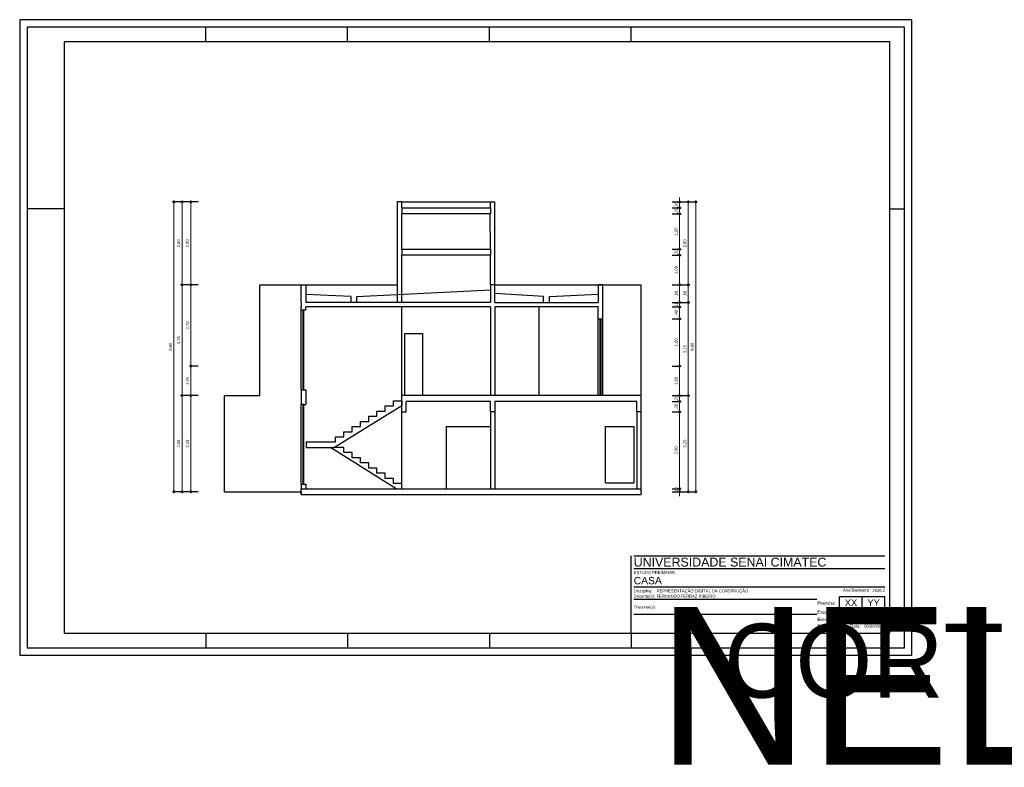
# Model space of a CAD drawing. Header units: metres. Extents: x 60 to 260, y 52 to 78.
# Tile 1 of 13: x 60 to 93, y 52 to 77. Entities that reach past the tile are written whole.
import ezdxf
from ezdxf.enums import TextEntityAlignment as Align

# ---------------------------------------------------------------- set-up
doc = ezdxf.new("R2018")
doc.units = ezdxf.units.M
doc.header["$LTSCALE"] = 0.25
doc.layers.add('0_MRG_AUX', color=7, linetype='Continuous', true_color=0xecbcd1, plot=False)
doc.layers.add('CAR_0', color=7, linetype='Continuous', true_color=0xff6b00, plot=False)
for name, color, linetype in [('ARQ_ALV CT', 5, 'Continuous'), ('ARQ_ALV VS', 2, 'Continuous'), ('ARQ_CONC CT', 6, 'Continuous'), ('ARQ_ESQ CT', 30, 'Continuous'), ('ARQ_ESQ VS', 2, 'Continuous'), ('ARQ_PISO', 1, 'Continuous'), ('CAR_LINHAS_CINZA', 8, 'Continuous'), ('CAR_LINHAS_DESTAQUE', 3, 'Continuous'), ('CAR_TEXTO_CINZA', 8, 'Continuous'), ('CAR_TEXTO_PRETO', 1, 'Continuous'), ('MRG_EXTERNA', 1, 'Continuous'), ('MRG_INTERNA', 2, 'Continuous')]:
    doc.layers.add(name, color=color, linetype=linetype)
doc.layers.add('ARQ_COTA_AZUL', color=5, linetype='Continuous', lineweight=20, true_color=0x0000ff)
doc.styles.add('Arial', font='arial.ttf')
doc.styles.add('cota', font='arial.ttf')
doc.styles.get("Standard").update_dxf_attribs({"font": 'arial.ttf'})
doc.dimstyles.new('Info 01 - annot', dxfattribs={"dimtxt": 2, "dimasz": 3, "dimexe": 1, "dimexo": 1, "dimgap": 1, "dimtad": 1, "dimzin": 4, "dimtxsty": 'cota', "dimblk": 'DOTSMALL', "dimcen": 2, "dimdle": 1, "dimclrd": 256, "dimclre": 256, "dimclrt": 1, "dimazin": 2, "dimtfac": 0.09, "dimtix": 1, "dimtmove": 2, "dimatfit": 2, "dimfxl": 5, "dimfxlon": 1, "dimtolj": 1, "dimtzin": 4, "dimlwd": -1, "dimarcsym": 1})

# ---------------------------------------------------------------- blocks, each defined once
blk = doc.blocks.new('FORMATO_A2mmD')
at = {"layer": '0_MRG_AUX'}
blk.add_lwpolyline([(5, -5), (5, 425), (-599, 425), (-599, -5)], close=True, dxfattribs=at)
at = {"layer": 'MRG_EXTERNA'}
blk.add_lwpolyline([(0, 0), (0, 420), (-594, 420), (-594, 0)], close=True, dxfattribs=at)
at = {"layer": 'MRG_INTERNA'}
for p, q in [((-473, 410), (-473, 420)), ((-377, 410), (-377, 420)), ((-377, 410), (-377, 420)), ((-281, 410), (-281, 420)), ((-185, 410), (-185, 420)), ((-185, 410), (-185, 420)), ((-569, 297), (-594, 297)), ((-10, 297), (0, 297)), ((-473, 10), (-473, 0)), ((-377, 10), (-377, 0)), ((-377, 10), (-377, 0)), ((-281, 10), (-281, 0)), ((-185, 10), (-185, 0)), ((-185, 10), (-185, 0))]:
    blk.add_line(p, q, dxfattribs=at)
blk.add_lwpolyline([(-569, 410), (-569, 10), (-10, 10), (-10, 410)], close=True, dxfattribs=at)
blk = doc.blocks.new('carimbo')
at = {"layer": 'CAR_0'}
for p, q in [((-0.175, 0), (-0.175, 0.05225)), ((0, 0), (0, 0.05225)), ((-0.175, 0), (0, 0))]:
    blk.add_line(p, q, dxfattribs=at)
at = {"layer": 'CAR_LINHAS_CINZA'}
for p, q in [((-0.17336, 0.05225), (-0.00329, 0.05225)), ((-0.17336, 0.04375), (-0.00329, 0.04375)), ((-0.00329, 0.031), (-0.17336, 0.031)), ((-0.04936, 0.02275), (-0.17336, 0.02275)), ((-0.04936, 0.0125), (-0.17336, 0.0125))]:
    blk.add_line(p, q, dxfattribs=at)
at = {"layer": 'CAR_LINHAS_DESTAQUE'}
for p, q in [((-0.00329, 0.02443), (-0.03396, 0.02443)), ((-0.03396, 0.01665), (-0.03396, 0.02443)), ((-0.01862, 0.01665), (-0.01862, 0.02443)), ((-0.00329, 0.01665), (-0.00329, 0.02443)), ((-0.00329, 0.01665), (-0.03396, 0.01665))]:
    blk.add_line(p, q, dxfattribs=at)
at = {"layer": 'CAR_TEXTO_CINZA'}
for p, q in [((-0.00329, 0.01165), (-0.03396, 0.01165)), ((-0.00329, 0.00685), (-0.03396, 0.00685))]:
    blk.add_line(p, q, dxfattribs=at)
at = {"layer": 'CAR_TEXTO_CINZA', "style": 'Arial'}
for s, height, p in [('Disciplina:', 0.002, (-0.17336, 0.0275)), ('Ano/Semestre:', 0.002, (-0.03171, 0.02803)), ('Docente(s):', 0.002, (-0.17336, 0.024)), ('Prancha: ', 0.0022, (-0.049, 0.01921)), ('Escala:', 0.0022, (-0.049, 0.01315)), ('Emissão:', 0.0022, (-0.049, 0.00815)), ('Revisão: ', 0.0022, (-0.049, 0.00365)), ('Data:', 0.0022, (-0.02701, 0.00365))]:
    blk.add_text(s, height=height, dxfattribs=at).set_placement(p)
blk.add_text('Discente(s):', height=0.002, dxfattribs=at).set_placement((-0.17305, 0.01762), align=Align.MIDDLE_LEFT)
at = {"layer": 'CAR_TEXTO_CINZA', "style": 'Arial', "flags": 8}
blk.add_attdef('FASE', (-0.17336, 0.04), '', height=0.002, dxfattribs=at)
blk.add_attdef('A/S', text='', height=0.002, dxfattribs=at).set_placement((-0.00329, 0.02776), align=Align.RIGHT)
at = {"layer": 'CAR_TEXTO_PRETO', "lineweight": 30, "flags": 104}
blk.add_attdef('TITULO_01', text='', height=0.003, dxfattribs=at).set_placement((-0.11218, 0.00625), align=Align.MIDDLE_CENTER)
at = {"layer": 'CAR_TEXTO_PRETO', "linetype": 'Continuous', "style": 'Arial', "flags": 8}
for tag, p, height in [('IES-CURSO', (-0.17336, 0.045), 0.006), ('NOME', (-0.17336, 0.033), 0.005)]:
    blk.add_attdef(tag, p, '', height=height, dxfattribs=at)
at = {"layer": 'CAR_TEXTO_PRETO', "style": 'Arial', "flags": 8}
for tag, p in [('DISCIPLINA', (-0.15782, 0.0275)), ('DOCENTE', (-0.15788, 0.024)), ('DATAEMISSÃO', (-0.03335, 0.00815)), ('REVN', (-0.03563, 0.00379))]:
    blk.add_attdef(tag, p, '', height=0.002, dxfattribs=at)
for tag, p in [('NUM', (-0.02629, 0.02054)), ('TOT', (-0.01095, 0.02054))]:
    blk.add_attdef(tag, text='', height=0.0045, dxfattribs=at).set_placement(p, align=Align.MIDDLE_CENTER)
at = {"layer": 'CAR_TEXTO_PRETO', "lineweight": 30, "flags": 104}
blk.add_attdef('DISCENTE', text='', height=0.002, dxfattribs=at).set_placement((-0.15757, 0.01762), align=Align.MIDDLE_LEFT)
at = {"layer": 'CAR_TEXTO_PRETO', "style": 'Arial'}
blk.add_attdef('ESCALA', (-0.03346, 0.01285), '', height=0.002, dxfattribs=at)
at = {"layer": 'CAR_TEXTO_PRETO', "style": 'Arial', "flags": 8}
blk.add_attdef('REVDATA', text='', height=0.002, dxfattribs=at).set_placement((-0.00337, 0.00365), align=Align.RIGHT)
blk = doc.blocks.new('_DotSmall')
at = {"color": 0, "linetype": 'ByBlock', "const_width": 0.5}
blk.add_lwpolyline([(-0.0625, 0, 1), (0.0625, 0, 1)], format="xyb", close=True, dxfattribs=at)
blk = doc.blocks.new('*D161')
at = {"layer": 'ARQ_COTA_AZUL', "lineweight": -2, "transparency": 16777216}
for p, q in [((65.835, 64.161), (65.535, 64.161)), ((65.835, 60.911), (65.535, 60.911))]:
    blk.add_line(p, q, dxfattribs=at)
at = {"layer": 'ARQ_COTA_AZUL', "transparency": 16777216}
blk.add_line((65.585, 60.861), (65.585, 64.211), dxfattribs=at)
at = {"layer": 'ARQ_COTA_AZUL', "transparency": 16777216, "xscale": 0.15, "yscale": 0.15, "zscale": 0.15}
for p, rotation in [((65.585, 64.161), 90), ((65.585, 60.911), 270)]:
    blk.add_blockref('_DotSmall', p, dxfattribs=dict(at, rotation=rotation))
at = {"layer": 'ARQ_COTA_AZUL', "color": 1, "transparency": 16777216, "insert": (65.475, 62.536), "char_height": 0.1, "attachment_point": 5, "rotation": 90, "style": 'cota'}
blk.add_mtext('\\A1;3,25', dxfattribs=at)
blk = doc.blocks.new('*D162')
at = {"layer": 'ARQ_COTA_AZUL', "lineweight": -2, "transparency": 16777216}
for p, q in [((65.835, 65.161), (65.535, 65.161)), ((65.835, 64.161), (65.535, 64.161))]:
    blk.add_line(p, q, dxfattribs=at)
at = {"layer": 'ARQ_COTA_AZUL', "transparency": 16777216}
blk.add_line((65.585, 64.111), (65.585, 65.211), dxfattribs=at)
at = {"layer": 'ARQ_COTA_AZUL', "transparency": 16777216, "xscale": 0.15, "yscale": 0.15, "zscale": 0.15}
for p, rotation in [((65.585, 65.161), 90), ((65.585, 64.161), 270)]:
    blk.add_blockref('_DotSmall', p, dxfattribs=dict(at, rotation=rotation))
at = {"layer": 'ARQ_COTA_AZUL', "color": 1, "transparency": 16777216, "insert": (65.475, 64.661), "char_height": 0.1, "attachment_point": 5, "rotation": 90, "style": 'cota'}
blk.add_mtext('\\A1;1,00', dxfattribs=at)
blk = doc.blocks.new('*D163')
at = {"layer": 'ARQ_COTA_AZUL', "lineweight": -2, "transparency": 16777216}
for p, q in [((65.835, 67.911), (65.535, 67.911)), ((65.835, 65.161), (65.535, 65.161))]:
    blk.add_line(p, q, dxfattribs=at)
at = {"layer": 'ARQ_COTA_AZUL', "transparency": 16777216}
blk.add_line((65.585, 65.111), (65.585, 67.961), dxfattribs=at)
at = {"layer": 'ARQ_COTA_AZUL', "transparency": 16777216, "xscale": 0.15, "yscale": 0.15, "zscale": 0.15}
for p, rotation in [((65.585, 67.911), 90), ((65.585, 65.161), 270)]:
    blk.add_blockref('_DotSmall', p, dxfattribs=dict(at, rotation=rotation))
at = {"layer": 'ARQ_COTA_AZUL', "color": 1, "transparency": 16777216, "insert": (65.475, 66.536), "char_height": 0.1, "attachment_point": 5, "rotation": 90, "style": 'cota'}
blk.add_mtext('\\A1;2,75', dxfattribs=at)
blk = doc.blocks.new('*D164')
at = {"layer": 'ARQ_COTA_AZUL', "lineweight": -2, "transparency": 16777216}
for p, q in [((65.835, 70.711), (65.535, 70.711)), ((65.835, 67.911), (65.535, 67.911))]:
    blk.add_line(p, q, dxfattribs=at)
at = {"layer": 'ARQ_COTA_AZUL', "transparency": 16777216}
blk.add_line((65.585, 67.861), (65.585, 70.761), dxfattribs=at)
at = {"layer": 'ARQ_COTA_AZUL', "transparency": 16777216, "xscale": 0.15, "yscale": 0.15, "zscale": 0.15}
for p, rotation in [((65.585, 70.711), 90), ((65.585, 67.911), 270)]:
    blk.add_blockref('_DotSmall', p, dxfattribs=dict(at, rotation=rotation))
at = {"layer": 'ARQ_COTA_AZUL', "color": 1, "transparency": 16777216, "insert": (65.475, 69.311), "char_height": 0.1, "attachment_point": 5, "rotation": 90, "style": 'cota'}
blk.add_mtext('\\A1;2,80', dxfattribs=at)
blk = doc.blocks.new('*D165')
at = {"layer": 'ARQ_COTA_AZUL', "lineweight": -2, "transparency": 16777216}
for p, q in [((65.538, 64.161), (65.238, 64.161)), ((65.538, 60.911), (65.238, 60.911))]:
    blk.add_line(p, q, dxfattribs=at)
at = {"layer": 'ARQ_COTA_AZUL', "transparency": 16777216}
blk.add_line((65.288, 60.861), (65.288, 64.211), dxfattribs=at)
at = {"layer": 'ARQ_COTA_AZUL', "transparency": 16777216, "xscale": 0.15, "yscale": 0.15, "zscale": 0.15}
for p, rotation in [((65.288, 64.161), 90), ((65.288, 60.911), 270)]:
    blk.add_blockref('_DotSmall', p, dxfattribs=dict(at, rotation=rotation))
at = {"layer": 'ARQ_COTA_AZUL', "color": 1, "transparency": 16777216, "insert": (65.178, 62.536), "char_height": 0.1, "attachment_point": 5, "rotation": 90, "style": 'cota'}
blk.add_mtext('\\A1;3,25', dxfattribs=at)
blk = doc.blocks.new('*D166')
at = {"layer": 'ARQ_COTA_AZUL', "lineweight": -2, "transparency": 16777216}
for p, q in [((65.538, 67.911), (65.238, 67.911)), ((65.538, 64.161), (65.238, 64.161))]:
    blk.add_line(p, q, dxfattribs=at)
at = {"layer": 'ARQ_COTA_AZUL', "transparency": 16777216}
blk.add_line((65.288, 64.111), (65.288, 67.961), dxfattribs=at)
at = {"layer": 'ARQ_COTA_AZUL', "transparency": 16777216, "xscale": 0.15, "yscale": 0.15, "zscale": 0.15}
for p, rotation in [((65.288, 67.911), 90), ((65.288, 64.161), 270)]:
    blk.add_blockref('_DotSmall', p, dxfattribs=dict(at, rotation=rotation))
at = {"layer": 'ARQ_COTA_AZUL', "color": 1, "transparency": 16777216, "insert": (65.178, 66.036), "char_height": 0.1, "attachment_point": 5, "rotation": 90, "style": 'cota'}
blk.add_mtext('\\A1;3,75', dxfattribs=at)
blk = doc.blocks.new('*D167')
at = {"layer": 'ARQ_COTA_AZUL', "lineweight": -2, "transparency": 16777216}
for p, q in [((65.538, 70.711), (65.238, 70.711)), ((65.538, 67.911), (65.238, 67.911))]:
    blk.add_line(p, q, dxfattribs=at)
at = {"layer": 'ARQ_COTA_AZUL', "transparency": 16777216}
blk.add_line((65.288, 67.861), (65.288, 70.761), dxfattribs=at)
at = {"layer": 'ARQ_COTA_AZUL', "transparency": 16777216, "xscale": 0.15, "yscale": 0.15, "zscale": 0.15}
for p, rotation in [((65.288, 70.711), 90), ((65.288, 67.911), 270)]:
    blk.add_blockref('_DotSmall', p, dxfattribs=dict(at, rotation=rotation))
at = {"layer": 'ARQ_COTA_AZUL', "color": 1, "transparency": 16777216, "insert": (65.178, 69.311), "char_height": 0.1, "attachment_point": 5, "rotation": 90, "style": 'cota'}
blk.add_mtext('\\A1;2,80', dxfattribs=at)
blk = doc.blocks.new('*D168')
at = {"layer": 'ARQ_COTA_AZUL', "lineweight": -2, "transparency": 16777216}
for p, q in [((65.261, 70.711), (64.961, 70.711)), ((65.261, 60.911), (64.961, 60.911))]:
    blk.add_line(p, q, dxfattribs=at)
at = {"layer": 'ARQ_COTA_AZUL', "transparency": 16777216}
blk.add_line((65.011, 60.861), (65.011, 70.761), dxfattribs=at)
at = {"layer": 'ARQ_COTA_AZUL', "transparency": 16777216, "xscale": 0.15, "yscale": 0.15, "zscale": 0.15}
for p, rotation in [((65.011, 70.711), 90), ((65.011, 60.911), 270)]:
    blk.add_blockref('_DotSmall', p, dxfattribs=dict(at, rotation=rotation))
at = {"layer": 'ARQ_COTA_AZUL', "color": 1, "transparency": 16777216, "insert": (64.901, 65.811), "char_height": 0.1, "attachment_point": 5, "rotation": 90, "style": 'cota'}
blk.add_mtext('\\A1;9,80', dxfattribs=at)
blk = doc.blocks.new('*D169')
at = {"layer": 'ARQ_COTA_AZUL', "lineweight": -2, "transparency": 16777216}
for p, q in [((81.878, 61.011), (82.178, 61.011)), ((81.878, 60.911), (82.178, 60.911))]:
    blk.add_line(p, q, dxfattribs=at)
at = {"layer": 'ARQ_COTA_AZUL', "transparency": 16777216}
for p, q in [((82.128, 61.011), (82.128, 61.161)), ((82.128, 60.911), (82.128, 61.011)), ((82.128, 60.911), (82.128, 60.761))]:
    blk.add_line(p, q, dxfattribs=at)
at = {"layer": 'ARQ_COTA_AZUL', "transparency": 16777216, "xscale": 0.15, "yscale": 0.15, "zscale": 0.15}
for p, rotation in [((82.128, 61.011), 270), ((82.128, 60.911), 90)]:
    blk.add_blockref('_DotSmall', p, dxfattribs=dict(at, rotation=rotation))
at = {"layer": 'ARQ_COTA_AZUL', "color": 1, "transparency": 16777216, "insert": (82.018, 60.961), "char_height": 0.1, "attachment_point": 5, "rotation": 90, "style": 'cota'}
blk.add_mtext('\\A1;,10', dxfattribs=at)
blk = doc.blocks.new('*D170')
at = {"layer": 'ARQ_COTA_AZUL', "transparency": 16777216}
blk.add_line((82.128, 60.961), (82.128, 63.661), dxfattribs=at)
at = {"layer": 'ARQ_COTA_AZUL', "lineweight": -2, "transparency": 16777216}
for p, q in [((81.878, 63.611), (82.178, 63.611)), ((81.878, 61.011), (82.178, 61.011))]:
    blk.add_line(p, q, dxfattribs=at)
at = {"layer": 'ARQ_COTA_AZUL', "transparency": 16777216, "xscale": 0.15, "yscale": 0.15, "zscale": 0.15}
for p, rotation in [((82.128, 63.611), 90), ((82.128, 61.011), 270)]:
    blk.add_blockref('_DotSmall', p, dxfattribs=dict(at, rotation=rotation))
at = {"layer": 'ARQ_COTA_AZUL', "color": 1, "transparency": 16777216, "insert": (82.018, 62.311), "char_height": 0.1, "attachment_point": 5, "rotation": 90, "style": 'cota'}
blk.add_mtext('\\A1;2,60', dxfattribs=at)
blk = doc.blocks.new('*D171')
at = {"layer": 'ARQ_COTA_AZUL', "transparency": 16777216}
blk.add_line((82.128, 63.561), (82.128, 64.011), dxfattribs=at)
at = {"layer": 'ARQ_COTA_AZUL', "lineweight": -2, "transparency": 16777216}
for p, q in [((81.878, 63.961), (82.178, 63.961)), ((81.878, 63.611), (82.178, 63.611))]:
    blk.add_line(p, q, dxfattribs=at)
at = {"layer": 'ARQ_COTA_AZUL', "transparency": 16777216, "xscale": 0.15, "yscale": 0.15, "zscale": 0.15}
for p, rotation in [((82.128, 63.961), 90), ((82.128, 63.611), 270)]:
    blk.add_blockref('_DotSmall', p, dxfattribs=dict(at, rotation=rotation))
at = {"layer": 'ARQ_COTA_AZUL', "color": 1, "transparency": 16777216, "insert": (82.018, 63.786), "char_height": 0.1, "attachment_point": 5, "rotation": 90, "style": 'cota'}
blk.add_mtext('\\A1;,35', dxfattribs=at)
blk = doc.blocks.new('*D172')
at = {"layer": 'ARQ_COTA_AZUL', "lineweight": -2, "transparency": 16777216}
for p, q in [((81.878, 64.161), (82.178, 64.161)), ((81.878, 63.961), (82.178, 63.961))]:
    blk.add_line(p, q, dxfattribs=at)
at = {"layer": 'ARQ_COTA_AZUL', "transparency": 16777216}
for p, q in [((82.128, 64.161), (82.128, 64.311)), ((82.128, 63.961), (82.128, 64.161)), ((82.128, 63.961), (82.128, 63.811))]:
    blk.add_line(p, q, dxfattribs=at)
at = {"layer": 'ARQ_COTA_AZUL', "transparency": 16777216, "xscale": 0.15, "yscale": 0.15, "zscale": 0.15}
for p, rotation in [((82.128, 64.161), 270), ((82.128, 63.961), 90)]:
    blk.add_blockref('_DotSmall', p, dxfattribs=dict(at, rotation=rotation))
at = {"layer": 'ARQ_COTA_AZUL', "color": 1, "transparency": 16777216, "insert": (82.018, 64.061), "char_height": 0.1, "attachment_point": 5, "rotation": 90, "style": 'cota'}
blk.add_mtext('\\A1;,20', dxfattribs=at)
blk = doc.blocks.new('*D173')
at = {"layer": 'ARQ_COTA_AZUL', "lineweight": -2, "transparency": 16777216}
for p, q in [((81.878, 65.161), (82.178, 65.161)), ((81.878, 64.161), (82.178, 64.161))]:
    blk.add_line(p, q, dxfattribs=at)
at = {"layer": 'ARQ_COTA_AZUL', "transparency": 16777216}
blk.add_line((82.128, 64.111), (82.128, 65.211), dxfattribs=at)
at = {"layer": 'ARQ_COTA_AZUL', "transparency": 16777216, "xscale": 0.15, "yscale": 0.15, "zscale": 0.15}
for p, rotation in [((82.128, 65.161), 90), ((82.128, 64.161), 270)]:
    blk.add_blockref('_DotSmall', p, dxfattribs=dict(at, rotation=rotation))
at = {"layer": 'ARQ_COTA_AZUL', "color": 1, "transparency": 16777216, "insert": (82.018, 64.661), "char_height": 0.1, "attachment_point": 5, "rotation": 90, "style": 'cota'}
blk.add_mtext('\\A1;1,00', dxfattribs=at)
blk = doc.blocks.new('*D174')
at = {"layer": 'ARQ_COTA_AZUL', "lineweight": -2, "transparency": 16777216}
for p, q in [((81.878, 66.761), (82.178, 66.761)), ((81.878, 65.161), (82.178, 65.161))]:
    blk.add_line(p, q, dxfattribs=at)
at = {"layer": 'ARQ_COTA_AZUL', "transparency": 16777216}
blk.add_line((82.128, 65.111), (82.128, 66.811), dxfattribs=at)
at = {"layer": 'ARQ_COTA_AZUL', "transparency": 16777216, "xscale": 0.15, "yscale": 0.15, "zscale": 0.15}
for p, rotation in [((82.128, 66.761), 90), ((82.128, 65.161), 270)]:
    blk.add_blockref('_DotSmall', p, dxfattribs=dict(at, rotation=rotation))
at = {"layer": 'ARQ_COTA_AZUL', "color": 1, "transparency": 16777216, "insert": (82.018, 65.961), "char_height": 0.1, "attachment_point": 5, "rotation": 90, "style": 'cota'}
blk.add_mtext('\\A1;1,60', dxfattribs=at)
blk = doc.blocks.new('*D175')
at = {"layer": 'ARQ_COTA_AZUL', "lineweight": -2, "transparency": 16777216}
for p, q in [((81.878, 67.161), (82.178, 67.161)), ((81.878, 66.761), (82.178, 66.761))]:
    blk.add_line(p, q, dxfattribs=at)
at = {"layer": 'ARQ_COTA_AZUL', "transparency": 16777216}
blk.add_line((82.128, 66.711), (82.128, 67.211), dxfattribs=at)
at = {"layer": 'ARQ_COTA_AZUL', "transparency": 16777216, "xscale": 0.15, "yscale": 0.15, "zscale": 0.15}
for p, rotation in [((82.128, 67.161), 90), ((82.128, 66.761), 270)]:
    blk.add_blockref('_DotSmall', p, dxfattribs=dict(at, rotation=rotation))
at = {"layer": 'ARQ_COTA_AZUL', "color": 1, "transparency": 16777216, "insert": (82.018, 66.961), "char_height": 0.1, "attachment_point": 5, "rotation": 90, "style": 'cota'}
blk.add_mtext('\\A1;,40', dxfattribs=at)
blk = doc.blocks.new('*D176')
at = {"layer": 'ARQ_COTA_AZUL', "transparency": 16777216}
for p, q in [((82.128, 67.311), (82.128, 67.461)), ((82.128, 67.161), (82.128, 67.311)), ((82.128, 67.161), (82.128, 67.011))]:
    blk.add_line(p, q, dxfattribs=at)
at = {"layer": 'ARQ_COTA_AZUL', "lineweight": -2, "transparency": 16777216}
for p, q in [((81.878, 67.311), (82.178, 67.311)), ((81.878, 67.161), (82.178, 67.161))]:
    blk.add_line(p, q, dxfattribs=at)
at = {"layer": 'ARQ_COTA_AZUL', "transparency": 16777216, "xscale": 0.15, "yscale": 0.15, "zscale": 0.15}
for p, rotation in [((82.128, 67.311), 270), ((82.128, 67.161), 90)]:
    blk.add_blockref('_DotSmall', p, dxfattribs=dict(at, rotation=rotation))
at = {"layer": 'ARQ_COTA_AZUL', "color": 1, "transparency": 16777216, "insert": (82.018, 67.236), "char_height": 0.1, "attachment_point": 5, "rotation": 90, "style": 'cota'}
blk.add_mtext('\\A1;,15', dxfattribs=at)
blk = doc.blocks.new('*D177')
at = {"layer": 'ARQ_COTA_AZUL', "lineweight": -2, "transparency": 16777216}
for p, q in [((81.878, 67.911), (82.178, 67.911)), ((81.878, 67.311), (82.178, 67.311))]:
    blk.add_line(p, q, dxfattribs=at)
at = {"layer": 'ARQ_COTA_AZUL', "transparency": 16777216}
blk.add_line((82.128, 67.261), (82.128, 67.961), dxfattribs=at)
at = {"layer": 'ARQ_COTA_AZUL', "transparency": 16777216, "xscale": 0.15, "yscale": 0.15, "zscale": 0.15}
for p, rotation in [((82.128, 67.911), 90), ((82.128, 67.311), 270)]:
    blk.add_blockref('_DotSmall', p, dxfattribs=dict(at, rotation=rotation))
at = {"layer": 'ARQ_COTA_AZUL', "color": 1, "transparency": 16777216, "insert": (82.018, 67.611), "char_height": 0.1, "attachment_point": 5, "rotation": 90, "style": 'cota'}
blk.add_mtext('\\A1;,60', dxfattribs=at)
blk = doc.blocks.new('*D178')
at = {"layer": 'ARQ_COTA_AZUL', "lineweight": -2, "transparency": 16777216}
for p, q in [((81.878, 68.911), (82.178, 68.911)), ((81.878, 67.911), (82.178, 67.911))]:
    blk.add_line(p, q, dxfattribs=at)
at = {"layer": 'ARQ_COTA_AZUL', "transparency": 16777216}
blk.add_line((82.128, 67.861), (82.128, 68.961), dxfattribs=at)
at = {"layer": 'ARQ_COTA_AZUL', "transparency": 16777216, "xscale": 0.15, "yscale": 0.15, "zscale": 0.15}
for p, rotation in [((82.128, 68.911), 90), ((82.128, 67.911), 270)]:
    blk.add_blockref('_DotSmall', p, dxfattribs=dict(at, rotation=rotation))
at = {"layer": 'ARQ_COTA_AZUL', "color": 1, "transparency": 16777216, "insert": (82.018, 68.411), "char_height": 0.1, "attachment_point": 5, "rotation": 90, "style": 'cota'}
blk.add_mtext('\\A1;1,00', dxfattribs=at)
blk = doc.blocks.new('*D179')
at = {"layer": 'ARQ_COTA_AZUL', "lineweight": -2, "transparency": 16777216}
for p, q in [((81.878, 69.111), (82.178, 69.111)), ((81.878, 68.911), (82.178, 68.911))]:
    blk.add_line(p, q, dxfattribs=at)
at = {"layer": 'ARQ_COTA_AZUL', "transparency": 16777216}
for p, q in [((82.128, 69.111), (82.128, 69.261)), ((82.128, 68.911), (82.128, 69.111)), ((82.128, 68.911), (82.128, 68.761))]:
    blk.add_line(p, q, dxfattribs=at)
at = {"layer": 'ARQ_COTA_AZUL', "transparency": 16777216, "xscale": 0.15, "yscale": 0.15, "zscale": 0.15}
for p, rotation in [((82.128, 69.111), 270), ((82.128, 68.911), 90)]:
    blk.add_blockref('_DotSmall', p, dxfattribs=dict(at, rotation=rotation))
at = {"layer": 'ARQ_COTA_AZUL', "color": 1, "transparency": 16777216, "insert": (82.018, 69.011), "char_height": 0.1, "attachment_point": 5, "rotation": 90, "style": 'cota'}
blk.add_mtext('\\A1;,20', dxfattribs=at)
blk = doc.blocks.new('*D180')
at = {"layer": 'ARQ_COTA_AZUL', "transparency": 16777216}
blk.add_line((82.128, 69.061), (82.128, 70.361), dxfattribs=at)
at = {"layer": 'ARQ_COTA_AZUL', "lineweight": -2, "transparency": 16777216}
for p, q in [((81.878, 70.311), (82.178, 70.311)), ((81.878, 69.111), (82.178, 69.111))]:
    blk.add_line(p, q, dxfattribs=at)
at = {"layer": 'ARQ_COTA_AZUL', "transparency": 16777216, "xscale": 0.15, "yscale": 0.15, "zscale": 0.15}
for p, rotation in [((82.128, 70.311), 90), ((82.128, 69.111), 270)]:
    blk.add_blockref('_DotSmall', p, dxfattribs=dict(at, rotation=rotation))
at = {"layer": 'ARQ_COTA_AZUL', "color": 1, "transparency": 16777216, "insert": (82.018, 69.711), "char_height": 0.1, "attachment_point": 5, "rotation": 90, "style": 'cota'}
blk.add_mtext('\\A1;1,20', dxfattribs=at)
blk = doc.blocks.new('*D181')
at = {"layer": 'ARQ_COTA_AZUL', "transparency": 16777216}
for p, q in [((82.128, 70.511), (82.128, 70.661)), ((82.128, 70.311), (82.128, 70.511)), ((82.128, 70.311), (82.128, 70.161))]:
    blk.add_line(p, q, dxfattribs=at)
at = {"layer": 'ARQ_COTA_AZUL', "lineweight": -2, "transparency": 16777216}
for p, q in [((81.878, 70.511), (82.178, 70.511)), ((81.878, 70.311), (82.178, 70.311))]:
    blk.add_line(p, q, dxfattribs=at)
at = {"layer": 'ARQ_COTA_AZUL', "transparency": 16777216, "xscale": 0.15, "yscale": 0.15, "zscale": 0.15}
for p, rotation in [((82.128, 70.511), 270), ((82.128, 70.311), 90)]:
    blk.add_blockref('_DotSmall', p, dxfattribs=dict(at, rotation=rotation))
at = {"layer": 'ARQ_COTA_AZUL', "color": 1, "transparency": 16777216, "insert": (82.018, 70.411), "char_height": 0.1, "attachment_point": 5, "rotation": 90, "style": 'cota'}
blk.add_mtext('\\A1;,20', dxfattribs=at)
blk = doc.blocks.new('*D182')
at = {"layer": 'ARQ_COTA_AZUL', "lineweight": -2, "transparency": 16777216}
for p, q in [((81.878, 70.711), (82.178, 70.711)), ((81.878, 70.511), (82.178, 70.511))]:
    blk.add_line(p, q, dxfattribs=at)
at = {"layer": 'ARQ_COTA_AZUL', "transparency": 16777216}
for p, q in [((82.128, 70.711), (82.128, 70.861)), ((82.128, 70.511), (82.128, 70.711)), ((82.128, 70.511), (82.128, 70.361))]:
    blk.add_line(p, q, dxfattribs=at)
at = {"layer": 'ARQ_COTA_AZUL', "transparency": 16777216, "xscale": 0.15, "yscale": 0.15, "zscale": 0.15}
for p, rotation in [((82.128, 70.711), 270), ((82.128, 70.511), 90)]:
    blk.add_blockref('_DotSmall', p, dxfattribs=dict(at, rotation=rotation))
at = {"layer": 'ARQ_COTA_AZUL', "color": 1, "transparency": 16777216, "insert": (82.018, 70.611), "char_height": 0.1, "attachment_point": 5, "rotation": 90, "style": 'cota'}
blk.add_mtext('\\A1;,20', dxfattribs=at)
blk = doc.blocks.new('*D183')
at = {"layer": 'ARQ_COTA_AZUL', "lineweight": -2, "transparency": 16777216}
for p, q in [((82.172, 64.161), (82.472, 64.161)), ((82.172, 60.911), (82.472, 60.911))]:
    blk.add_line(p, q, dxfattribs=at)
at = {"layer": 'ARQ_COTA_AZUL', "transparency": 16777216}
blk.add_line((82.422, 60.861), (82.422, 64.211), dxfattribs=at)
at = {"layer": 'ARQ_COTA_AZUL', "transparency": 16777216, "xscale": 0.15, "yscale": 0.15, "zscale": 0.15}
for p, rotation in [((82.422, 64.161), 90), ((82.422, 60.911), 270)]:
    blk.add_blockref('_DotSmall', p, dxfattribs=dict(at, rotation=rotation))
at = {"layer": 'ARQ_COTA_AZUL', "color": 1, "transparency": 16777216, "insert": (82.312, 62.536), "char_height": 0.1, "attachment_point": 5, "rotation": 90, "style": 'cota'}
blk.add_mtext('\\A1;3,25', dxfattribs=at)
blk = doc.blocks.new('*D184')
at = {"layer": 'ARQ_COTA_AZUL', "transparency": 16777216}
blk.add_line((82.422, 64.111), (82.422, 67.361), dxfattribs=at)
at = {"layer": 'ARQ_COTA_AZUL', "lineweight": -2, "transparency": 16777216}
for p, q in [((82.172, 67.311), (82.472, 67.311)), ((82.172, 64.161), (82.472, 64.161))]:
    blk.add_line(p, q, dxfattribs=at)
at = {"layer": 'ARQ_COTA_AZUL', "transparency": 16777216, "xscale": 0.15, "yscale": 0.15, "zscale": 0.15}
for p, rotation in [((82.422, 67.311), 90), ((82.422, 64.161), 270)]:
    blk.add_blockref('_DotSmall', p, dxfattribs=dict(at, rotation=rotation))
at = {"layer": 'ARQ_COTA_AZUL', "color": 1, "transparency": 16777216, "insert": (82.312, 65.736), "char_height": 0.1, "attachment_point": 5, "rotation": 90, "style": 'cota'}
blk.add_mtext('\\A1;3,15', dxfattribs=at)
blk = doc.blocks.new('*D185')
at = {"layer": 'ARQ_COTA_AZUL', "lineweight": -2, "transparency": 16777216}
for p, q in [((82.172, 67.911), (82.472, 67.911)), ((82.172, 67.311), (82.472, 67.311))]:
    blk.add_line(p, q, dxfattribs=at)
at = {"layer": 'ARQ_COTA_AZUL', "transparency": 16777216}
blk.add_line((82.422, 67.261), (82.422, 67.961), dxfattribs=at)
at = {"layer": 'ARQ_COTA_AZUL', "transparency": 16777216, "xscale": 0.15, "yscale": 0.15, "zscale": 0.15}
for p, rotation in [((82.422, 67.911), 90), ((82.422, 67.311), 270)]:
    blk.add_blockref('_DotSmall', p, dxfattribs=dict(at, rotation=rotation))
at = {"layer": 'ARQ_COTA_AZUL', "color": 1, "transparency": 16777216, "insert": (82.312, 67.611), "char_height": 0.1, "attachment_point": 5, "rotation": 90, "style": 'cota'}
blk.add_mtext('\\A1;,60', dxfattribs=at)
blk = doc.blocks.new('*D186')
at = {"layer": 'ARQ_COTA_AZUL', "lineweight": -2, "transparency": 16777216}
for p, q in [((82.172, 70.711), (82.472, 70.711)), ((82.172, 67.911), (82.472, 67.911))]:
    blk.add_line(p, q, dxfattribs=at)
at = {"layer": 'ARQ_COTA_AZUL', "transparency": 16777216}
blk.add_line((82.422, 67.861), (82.422, 70.761), dxfattribs=at)
at = {"layer": 'ARQ_COTA_AZUL', "transparency": 16777216, "xscale": 0.15, "yscale": 0.15, "zscale": 0.15}
for p, rotation in [((82.422, 70.711), 90), ((82.422, 67.911), 270)]:
    blk.add_blockref('_DotSmall', p, dxfattribs=dict(at, rotation=rotation))
at = {"layer": 'ARQ_COTA_AZUL', "color": 1, "transparency": 16777216, "insert": (82.312, 69.311), "char_height": 0.1, "attachment_point": 5, "rotation": 90, "style": 'cota'}
blk.add_mtext('\\A1;2,80', dxfattribs=at)
blk = doc.blocks.new('*D187')
at = {"layer": 'ARQ_COTA_AZUL', "lineweight": -2, "transparency": 16777216}
for p, q in [((82.423, 70.711), (82.723, 70.711)), ((82.423, 60.911), (82.723, 60.911))]:
    blk.add_line(p, q, dxfattribs=at)
at = {"layer": 'ARQ_COTA_AZUL', "transparency": 16777216}
blk.add_line((82.673, 70.761), (82.673, 60.861), dxfattribs=at)
at = {"layer": 'ARQ_COTA_AZUL', "transparency": 16777216, "xscale": 0.15, "yscale": 0.15, "zscale": 0.15}
for p, rotation in [((82.673, 70.711), 90), ((82.673, 60.911), 270)]:
    blk.add_blockref('_DotSmall', p, dxfattribs=dict(at, rotation=rotation))
at = {"layer": 'ARQ_COTA_AZUL', "color": 1, "transparency": 16777216, "insert": (82.563, 65.811), "char_height": 0.1, "attachment_point": 5, "rotation": 90, "style": 'cota'}
blk.add_mtext('\\A1;9,80', dxfattribs=at)

msp = doc.modelspace()

# ---------------------------------------------------------------- linework, layer by layer
at = {"layer": 'ARQ_ALV CT'}
for p, q in [((72.572, 70.711), (72.569, 67.311)), ((72.724, 70.711), (72.572, 70.711)), ((72.724, 70.711), (75.724, 70.711)), ((72.724, 70.511), (72.724, 70.711)), ((75.724, 70.511), (75.724, 70.711)), ((75.724, 70.711), (75.874, 70.711)), ((75.874, 67.911), (75.874, 70.711)), ((72.724, 70.511), (75.724, 70.511)), ((72.724, 70.511), (72.724, 70.311)), ((75.724, 70.511), (75.724, 70.311)), ((75.72, 70.311), (72.724, 70.311)), ((72.724, 69.111), (72.724, 70.311)), ((75.724, 69.111), (75.72, 70.311)), ((72.724, 69.111), (75.724, 69.111)), ((72.724, 69.111), (72.724, 68.911)), ((75.724, 69.111), (75.724, 68.911)), ((72.724, 67.311), (72.724, 68.911)), ((75.724, 68.911), (72.724, 68.911)), ((75.724, 67.911), (75.724, 68.911)), ((75.724, 67.911), (75.724, 68.911)), ((72.724, 64.161), (72.724, 67.161)), ((75.724, 67.161), (75.724, 64.161)), ((75.874, 67.161), (75.874, 64.161)), ((77.374, 64.161), (77.374, 67.161)), ((72.724, 61.011), (72.724, 63.611)), ((75.724, 63.611), (75.724, 61.011)), ((75.874, 63.611), (75.874, 61.011)), ((80.824, 63.611), (80.674, 63.611)), ((80.674, 63.611), (80.674, 61.011)), ((80.824, 61.011), (80.824, 63.611))]:
    msp.add_line(p, q, dxfattribs=at)
at = {"layer": 'ARQ_ALV VS'}
for p, q in [((67.924, 65.161), (67.924, 67.911)), ((67.924, 67.911), (69.324, 67.911)), ((69.751, 67.911), (72.569, 67.911)), ((75.874, 67.911), (80.824, 67.911)), ((80.824, 64.161), (80.824, 67.911)), ((69.324, 64.361), (69.324, 67.061)), ((67.924, 64.161), (67.924, 65.161)), ((66.724, 60.911), (66.724, 64.161)), ((66.724, 64.161), (67.924, 64.161)), ((69.324, 61.161), (69.324, 63.861)), ((74.224, 63.111), (75.724, 63.111)), ((74.224, 63.111), (74.224, 61.011))]:
    msp.add_line(p, q, dxfattribs=at)
at = {"layer": 'ARQ_CONC CT'}
for p, q in [((69.324, 67.311), (69.324, 67.911)), ((69.324, 67.911), (69.414, 67.911)), ((69.414, 67.911), (69.474, 67.911)), ((69.474, 67.911), (69.474, 67.311)), ((75.874, 67.911), (75.724, 67.911)), ((75.724, 67.911), (75.724, 67.311)), ((75.874, 67.311), (75.874, 67.911)), ((79.524, 67.911), (79.374, 67.911)), ((79.374, 67.911), (79.374, 67.311)), ((79.524, 67.311), (79.524, 67.911)), ((69.324, 67.311), (69.324, 67.161)), ((69.324, 67.061), (69.324, 67.161)), ((69.324, 67.061), (69.414, 67.061)), ((69.414, 67.061), (69.474, 67.061)), ((75.724, 67.311), (69.474, 67.311)), ((72.724, 67.161), (69.474, 67.161)), ((69.474, 67.061), (69.474, 67.161)), ((75.724, 67.161), (72.724, 67.161)), ((75.874, 67.311), (79.374, 67.311)), ((79.374, 67.161), (75.874, 67.161)), ((79.374, 66.761), (79.374, 67.161)), ((79.524, 67.161), (79.524, 67.311)), ((79.524, 66.761), (79.524, 67.161)), ((79.374, 66.761), (79.524, 66.761)), ((69.324, 64.361), (69.414, 64.361)), ((69.324, 64.361), (69.324, 63.861)), ((69.414, 64.361), (69.474, 64.361)), ((69.474, 64.361), (69.474, 63.861)), ((80.824, 64.161), (72.724, 64.161)), ((72.724, 63.611), (72.724, 64.161)), ((72.724, 63.986), (72.724, 63.811)), ((80.824, 63.961), (80.824, 64.161)), ((69.414, 63.861), (69.324, 63.861)), ((69.414, 63.861), (69.474, 63.861)), ((72.724, 63.811), (70.447, 62.411)), ((75.724, 63.961), (72.874, 63.961)), ((72.874, 63.611), (72.874, 63.961)), ((75.724, 63.611), (75.724, 63.961)), ((80.674, 63.961), (75.874, 63.961)), ((75.874, 63.961), (75.874, 63.611)), ((80.674, 63.611), (80.674, 63.961)), ((80.824, 63.611), (80.824, 63.961)), ((72.724, 63.611), (72.874, 63.611)), ((75.874, 63.611), (75.724, 63.611)), ((70.484, 62.586), (69.484, 62.586)), ((69.484, 62.586), (69.484, 62.411)), ((69.484, 62.411), (70.411, 62.411)), ((70.447, 62.411), (70.411, 62.411)), ((69.324, 60.911), (69.324, 61.011)), ((69.324, 61.011), (80.824, 61.011)), ((69.324, 60.811), (69.324, 61.011)), ((80.824, 60.911), (80.824, 61.011)), ((66.724, 60.911), (69.324, 60.911)), ((69.324, 60.911), (69.324, 60.861)), ((69.324, 60.861), (69.324, 60.811)), ((69.324, 60.811), (80.824, 60.811)), ((80.824, 60.911), (80.824, 60.861)), ((80.824, 60.811), (80.824, 60.861))]:
    msp.add_line(p, q, dxfattribs=at)
for points in [[(71.604, 63.286), (71.604, 63.461), (71.884, 63.461), (71.884, 63.636), (72.164, 63.636), (72.164, 63.811), (72.444, 63.811), (72.444, 63.986), (72.724, 63.986)], [(70.484, 62.586), (70.484, 62.761), (70.764, 62.761), (70.764, 62.936), (71.044, 62.936), (71.044, 63.111), (71.324, 63.111), (71.324, 63.286), (71.604, 63.286), (71.604, 63.461)]]:
    msp.add_lwpolyline(points, dxfattribs=at)
at = {"layer": 'ARQ_ESQ CT'}
for p, q in [((69.384, 64.361), (69.384, 67.061)), ((69.414, 64.361), (69.414, 67.061)), ((79.374, 64.161), (79.374, 66.761)), ((79.434, 64.161), (79.434, 66.761)), ((79.464, 66.761), (79.464, 64.161)), ((79.524, 64.161), (79.524, 66.761)), ((69.384, 61.161), (69.384, 63.861)), ((69.414, 61.161), (69.414, 63.861))]:
    msp.add_line(p, q, dxfattribs=at)
at = {"layer": 'ARQ_ESQ VS'}
for p, q in [((69.414, 67.911), (69.751, 67.911)), ((72.824, 64.161), (72.824, 66.261)), ((72.824, 66.261), (73.424, 66.261)), ((73.424, 66.261), (73.424, 64.161)), ((79.624, 61.211), (79.624, 63.111)), ((79.624, 63.111), (80.574, 63.111)), ((80.574, 63.111), (80.574, 61.211)), ((79.624, 61.211), (80.574, 61.211))]:
    msp.add_line(p, q, dxfattribs=at)
at = {"layer": 'ARQ_PISO'}
for p, q in [((72.569, 67.579), (75.724, 67.737)), ((70.999, 67.511), (69.474, 67.584)), ((70.999, 67.511), (70.999, 67.311)), ((71.199, 67.511), (72.569, 67.579)), ((71.199, 67.311), (71.199, 67.511)), ((77.524, 67.511), (75.874, 67.611)), ((77.524, 67.311), (77.524, 67.511)), ((77.724, 67.511), (79.374, 67.593)), ((77.724, 67.311), (77.724, 67.511)), ((70.431, 62.326), (70.295, 62.411)), ((72.535, 61.011), (70.431, 62.326)), ((70.484, 62.411), (70.447, 62.411)), ((69.324, 61.161), (69.474, 61.161)), ((69.324, 61.161), (69.324, 61.011)), ((69.474, 61.161), (69.474, 61.011))]:
    msp.add_line(p, q, dxfattribs=at)
for points in [[(71.604, 61.711), (71.604, 61.886), (71.324, 61.886), (71.324, 62.061), (71.044, 62.061), (71.044, 62.236), (70.764, 62.236), (70.764, 62.411), (70.484, 62.411)], [(72.724, 61.011), (72.724, 61.186), (72.444, 61.186), (72.444, 61.361), (72.164, 61.361), (72.164, 61.536), (71.884, 61.536), (71.884, 61.711), (71.604, 61.711), (71.604, 61.886)]]:
    msp.add_lwpolyline(points, dxfattribs=at)

# ---------------------------------------------------------------- block references
at = {"layer": 'ARQ_PISO', "xscale": 0.05, "yscale": 0.05, "zscale": 0.05}
msp.add_blockref('FORMATO_A2mmD', (89.742, 55.628), dxfattribs=at)
at = {"layer": 'ARQ_PISO'}
ref = msp.add_blockref('carimbo', (89.242, 56.128), dxfattribs=dict(at, xscale=50, yscale=50, zscale=50))
ref.add_attrib('FASE', 'ESTUDO PREIMINAR', (80.574, 58.128), dxfattribs={"layer": 'CAR_TEXTO_CINZA', "height": 0.1, "style": 'Arial'})
ref.add_attrib('NOME', 'CASA', (80.574, 57.778), dxfattribs={"layer": 'CAR_TEXTO_PRETO', "linetype": 'Continuous', "height": 0.25, "style": 'Arial'})
ref.add_attrib('DISCIPLINA', 'REPRESENTAÇÃO DIGITAL DA CONSTRUÇÃO', (81.351, 57.503), dxfattribs={"layer": 'CAR_TEXTO_PRETO', "height": 0.1, "style": 'Arial'})
ref.add_attrib('DOCENTE', 'FERNANDO FERRAZ RIBEIRO', (81.348, 57.328), dxfattribs={"layer": 'CAR_TEXTO_PRETO', "height": 0.1, "style": 'Arial'})
lines = msp.add_mtext('CORTE AA', dxfattribs={"layer": 'CAR_TEXTO_PRETO', "insert": (83.633, 56.441), "char_height": 2.5, "attachment_point": 1})
ref.add_attrib('TITULO_01', '', (83.633, 56.441), dxfattribs={"flags": 104}).embed_mtext(lines)
ref.add_attrib('ESCALA', '1:50', (87.569, 56.771), dxfattribs={"layer": 'CAR_TEXTO_PRETO', "height": 0.1, "style": 'Arial'})
ref.add_attrib('DATAEMISSÃO', 'MAR 2023', (87.575, 56.536), dxfattribs={"layer": 'CAR_TEXTO_PRETO', "height": 0.1, "style": 'Arial'})
ref.add_attrib('NUM', 'XX', dxfattribs={"layer": 'CAR_TEXTO_PRETO', "height": 0.225, "style": 'Arial'}).set_placement((87.928, 57.155), align=Align.MIDDLE_CENTER)
ref.add_attrib('TOT', 'YY', dxfattribs={"layer": 'CAR_TEXTO_PRETO', "height": 0.225, "style": 'Arial'}).set_placement((88.694, 57.155), align=Align.MIDDLE_CENTER)
ref.add_attrib('REVN', '00', (87.461, 56.317), dxfattribs={"layer": 'CAR_TEXTO_PRETO', "height": 0.1, "style": 'Arial'})
ref.add_attrib('REVDATA', '00/00/0000', dxfattribs={"layer": 'CAR_TEXTO_PRETO', "height": 0.1, "style": 'Arial'}).set_placement((89.074, 56.311), align=Align.RIGHT)
ref.add_attrib('IES-CURSO', 'UNIVERSIDADE SENAI CIMATEC', (80.574, 58.378), dxfattribs={"layer": 'CAR_TEXTO_PRETO', "linetype": 'Continuous', "height": 0.3, "style": 'Arial'})
ref.add_attrib('A/S', '2026.2', dxfattribs={"layer": 'CAR_TEXTO_CINZA', "height": 0.1, "style": 'Arial'}).set_placement((89.078, 57.516), align=Align.RIGHT)
lines = msp.add_mtext('NELSON OLIVEIRA DOS SANTOS', dxfattribs={"layer": 'CAR_TEXTO_PRETO', "insert": (81.364, 57.009), "char_height": 5.32824, "attachment_point": 1})
ref.add_attrib('DISCENTE', '', (81.364, 57.009), dxfattribs={"flags": 104}).embed_mtext(lines)

# ---------------------------------------------------------------- dimensions: what is measured, and where the dimension line sits
at = {"layer": 'ARQ_COTA_AZUL'}
for base, p1, p2, picture, middle in [((65.011, 70.711), (66.724, 60.911), (72.572, 70.711), '*D168', (64.901, 65.811)), ((65.288, 70.711), (67.924, 67.911), (72.572, 70.711), '*D167', (65.178, 69.311)), ((65.585, 70.711), (67.924, 67.911), (72.572, 70.711), '*D164', (65.475, 69.311)), ((82.128, 70.511), (75.72, 70.311), (75.724, 70.511), '*D181', (82.018, 70.411)), ((82.128, 70.711), (75.724, 70.511), (75.724, 70.711), '*D182', (82.018, 70.611)), ((82.422, 70.711), (79.374, 67.911), (75.874, 70.711), '*D186', (82.312, 69.311)), ((82.673, 60.911), (75.874, 70.711), (80.824, 60.911), '*D187', (82.563, 65.811)), ((82.128, 70.311), (75.724, 69.111), (75.72, 70.311), '*D180', (82.018, 69.711)), ((82.128, 69.111), (75.724, 68.911), (75.724, 69.111), '*D179', (82.018, 69.011)), ((82.128, 68.911), (79.524, 67.911), (75.724, 68.911), '*D178', (82.018, 68.411)), ((65.288, 67.911), (66.724, 64.161), (67.924, 67.911), '*D166', (65.178, 66.036)), ((65.585, 67.911), (67.924, 65.161), (67.924, 67.911), '*D163', (65.475, 66.536)), ((82.422, 67.911), (79.374, 67.311), (79.374, 67.911), '*D185', (82.312, 67.611)), ((82.128, 67.911), (79.524, 67.311), (79.524, 67.911), '*D177', (82.018, 67.611)), ((82.422, 67.311), (80.824, 64.161), (79.374, 67.311), '*D184', (82.312, 65.736)), ((82.128, 67.311), (79.524, 67.161), (79.524, 67.311), '*D176', (82.018, 67.236)), ((82.128, 67.161), (79.524, 66.761), (79.524, 67.161), '*D175', (82.018, 66.961)), ((82.128, 66.761), (81.819, 65.161), (79.524, 66.761), '*D174', (82.018, 65.961)), ((65.585, 65.161), (66.724, 64.161), (67.924, 65.161), '*D162', (65.475, 64.661)), ((82.128, 65.161), (80.824, 64.161), (81.819, 65.161), '*D173', (82.018, 64.661)), ((65.288, 64.161), (66.724, 60.911), (66.724, 64.161), '*D165', (65.178, 62.536)), ((65.585, 64.161), (66.724, 60.911), (66.724, 64.161), '*D161', (65.475, 62.536)), ((82.128, 64.161), (80.824, 63.961), (80.824, 64.161), '*D172', (82.018, 64.061)), ((82.422, 64.161), (80.824, 60.911), (80.824, 64.161), '*D183', (82.312, 62.536)), ((82.128, 63.961), (80.824, 63.611), (80.824, 63.961), '*D171', (82.018, 63.786)), ((82.128, 63.611), (80.824, 61.011), (80.824, 63.611), '*D170', (82.018, 62.311)), ((82.128, 61.011), (80.824, 60.911), (80.824, 61.011), '*D169', (82.018, 60.961))]:
    dim = msp.add_linear_dim(base=base, p1=p1, p2=p2, angle=90, dimstyle='Info 01 - annot', dxfattribs=at)
    dim.commit()
    dim.dimension.update_dxf_attribs({"geometry": picture, "text_midpoint": middle})

doc.saveas('drawing.dxf')
